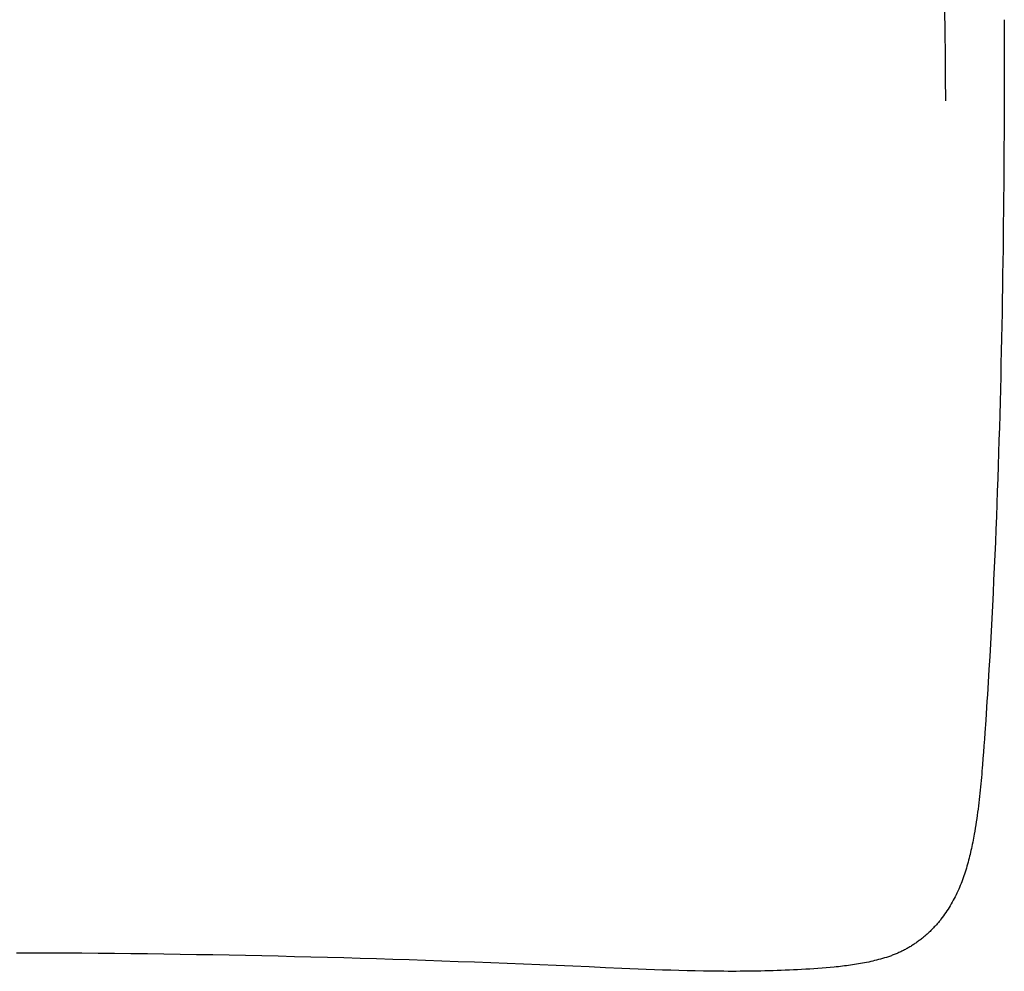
# Model space of a CAD drawing. Header units: millimetres. Extents: x 6161 to 8965, y -9035 to -5431.
# Tile 226 of 256: x 6584 to 6611, y -6008 to -5982. Entities that reach past the tile are written whole.
import ezdxf

# ---------------------------------------------------------------- set-up
doc = ezdxf.new("R2010")
doc.units = ezdxf.units.MM
doc.layers.add('Wyposazenie Wew - Urzadzenia Sanitarne', color=6, linetype='Continuous')

# ---------------------------------------------------------------- blocks, each defined once
blk = doc.blocks.new('Umywalka KOŁO_bez barier')
at = {"linetype": 'Continuous'}
for points in [[(-25.878, -28.631), (-25.884, -29.257), (-25.891, -29.884), (-25.897, -30.511), (-25.902, -31.138)], [(-27.514, -28.919), (-27.514, -29.268), (-27.514, -29.617), (-27.514, -29.967), (-27.513, -30.316), (-27.512, -30.665), (-27.511, -31.014), (-27.51, -31.364), (-27.509, -31.713), (-27.507, -32.062), (-27.505, -32.412), (-27.503, -32.761), (-27.5, -33.11), (-27.497, -33.459), (-27.494, -33.809), (-27.491, -34.158), (-27.487, -34.507), (-27.483, -34.857), (-27.479, -35.206), (-27.474, -35.555), (-27.469, -35.904), (-27.463, -36.254), (-27.458, -36.603), (-27.452, -36.952), (-27.445, -37.301), (-27.438, -37.651), (-27.431, -38), (-27.423, -38.349), (-27.415, -38.698), (-27.407, -39.047), (-27.398, -39.397), (-27.389, -39.746), (-27.379, -40.095), (-27.368, -40.444), (-27.358, -40.793), (-27.346, -41.142), (-27.335, -41.491), (-27.323, -41.841), (-27.31, -42.19), (-27.297, -42.539), (-27.283, -42.888), (-27.269, -43.237), (-27.254, -43.586), (-27.238, -43.935), (-27.222, -44.284), (-27.206, -44.632), (-27.189, -44.981), (-27.171, -45.33), (-27.152, -45.679), (-27.133, -46.028), (-27.114, -46.377), (-27.093, -46.725), (-27.072, -47.074), (-27.061, -47.248), (-27.05, -47.423), (-27.039, -47.597), (-27.028, -47.771), (-27.005, -48.12), (-26.981, -48.468), (-26.969, -48.642), (-26.956, -48.817), (-26.944, -48.991), (-26.93, -49.165), (-26.917, -49.339), (-26.91, -49.426), (-26.903, -49.513), (-26.895, -49.6), (-26.888, -49.687), (-26.88, -49.774), (-26.872, -49.861), (-26.863, -49.948), (-26.855, -50.035), (-26.846, -50.122), (-26.836, -50.208), (-26.826, -50.295), (-26.816, -50.382), (-26.806, -50.469), (-26.795, -50.555), (-26.783, -50.642), (-26.772, -50.728), (-26.759, -50.815), (-26.746, -50.901), (-26.733, -50.988), (-26.719, -51.074), (-26.704, -51.16), (-26.689, -51.246), (-26.679, -51.301), (-26.669, -51.356), (-26.659, -51.411), (-26.648, -51.466), (-26.637, -51.521), (-26.625, -51.576), (-26.613, -51.631), (-26.601, -51.686), (-26.589, -51.74), (-26.576, -51.795), (-26.563, -51.849), (-26.549, -51.904), (-26.536, -51.958), (-26.521, -52.012), (-26.506, -52.066), (-26.491, -52.12), (-26.475, -52.174), (-26.459, -52.228), (-26.442, -52.281), (-26.425, -52.334), (-26.407, -52.388), (-26.388, -52.441), (-26.369, -52.493), (-26.35, -52.546), (-26.329, -52.598), (-26.308, -52.65), (-26.287, -52.702), (-26.264, -52.753), (-26.242, -52.804), (-26.218, -52.855), (-26.194, -52.906), (-26.169, -52.956), (-26.143, -53.006), (-26.117, -53.055), (-26.089, -53.105), (-26.062, -53.154), (-26.033, -53.202), (-26.004, -53.25), (-25.974, -53.298), (-25.943, -53.345), (-25.912, -53.391), (-25.88, -53.437), (-25.847, -53.483), (-25.813, -53.528), (-25.779, -53.573), (-25.762, -53.595), (-25.744, -53.617), (-25.726, -53.638), (-25.708, -53.66), (-25.69, -53.681), (-25.672, -53.703), (-25.654, -53.724), (-25.635, -53.745), (-25.616, -53.766), (-25.597, -53.786), (-25.578, -53.807), (-25.558, -53.827), (-25.539, -53.847), (-25.519, -53.867), (-25.499, -53.887), (-25.479, -53.906), (-25.459, -53.926), (-25.439, -53.945), (-25.418, -53.964), (-25.397, -53.983), (-25.376, -54.002), (-25.355, -54.02), (-25.334, -54.039), (-25.313, -54.057), (-25.291, -54.075), (-25.269, -54.092), (-25.248, -54.11), (-25.226, -54.127), (-25.203, -54.144), (-25.181, -54.161), (-25.158, -54.178), (-25.136, -54.195), (-25.113, -54.211), (-25.09, -54.227), (-25.067, -54.243), (-25.044, -54.258), (-25.02, -54.274), (-24.997, -54.289), (-24.973, -54.304), (-24.949, -54.319), (-24.925, -54.333), (-24.901, -54.348), (-24.877, -54.362), (-24.852, -54.375), (-24.828, -54.389), (-24.803, -54.402), (-24.778, -54.415), (-24.753, -54.428), (-24.728, -54.441), (-24.703, -54.453), (-24.678, -54.465), (-24.652, -54.477), (-24.627, -54.489), (-24.601, -54.5), (-24.575, -54.511), (-24.549, -54.522), (-24.524, -54.533), (-24.497, -54.543), (-24.471, -54.554), (-24.445, -54.563), (-24.419, -54.573), (-24.392, -54.583), (-24.339, -54.601), (-24.286, -54.619), (-24.233, -54.635), (-24.179, -54.651), (-24.125, -54.667), (-24.071, -54.681), (-24.017, -54.696), (-23.962, -54.709), (-23.908, -54.722), (-23.853, -54.734), (-23.798, -54.746), (-23.743, -54.757), (-23.688, -54.768), (-23.633, -54.779), (-23.578, -54.789), (-23.523, -54.798), (-23.467, -54.807), (-23.412, -54.816), (-23.357, -54.825), (-23.301, -54.833), (-23.246, -54.841), (-23.19, -54.848), (-23.135, -54.855), (-23.079, -54.862), (-23.023, -54.868), (-22.967, -54.875), (-22.912, -54.88), (-22.856, -54.886), (-22.744, -54.897), (-22.633, -54.907), (-22.521, -54.916), (-22.409, -54.924), (-22.297, -54.932), (-22.186, -54.939), (-22.074, -54.946), (-21.962, -54.952), (-21.85, -54.958), (-21.738, -54.964), (-21.626, -54.969), (-21.514, -54.974), (-21.402, -54.978), (-21.29, -54.982), (-21.178, -54.986), (-21.066, -54.989), (-20.954, -54.992), (-20.842, -54.994), (-20.729, -54.996), (-20.617, -54.998), (-20.505, -54.999), (-20.393, -55), (-20.281, -55.001), (-20.169, -55.002), (-20.057, -55.002), (-19.945, -55.002), (-19.833, -55.001), (-19.721, -55), (-19.608, -54.999), (-19.496, -54.998), (-19.384, -54.997), (-19.272, -54.995), (-19.048, -54.991), (-18.824, -54.986), (-18.6, -54.98), (-18.376, -54.973), (-18.152, -54.966), (-17.928, -54.958), (-17.704, -54.95), (-17.479, -54.941), (-17.255, -54.932), (-17.031, -54.923), (-16.584, -54.903), (-16.136, -54.883), (-15.688, -54.863), (-15.24, -54.844), (-14.792, -54.825), (-14.344, -54.806), (-13.896, -54.788), (-13.448, -54.771), (-12.999, -54.754), (-12.551, -54.737), (-12.103, -54.721), (-11.655, -54.706), (-11.207, -54.691), (-10.759, -54.676), (-10.311, -54.662), (-9.862, -54.649), (-9.414, -54.636), (-8.966, -54.624), (-8.518, -54.612), (-8.07, -54.601), (-7.621, -54.59), (-7.173, -54.58), (-6.725, -54.57), (-6.276, -54.561), (-5.828, -54.553), (-5.38, -54.545), (-4.931, -54.538), (-4.483, -54.531), (-4.035, -54.525), (-3.586, -54.52), (-3.138, -54.515), (-2.69, -54.511), (-2.241, -54.507), (-1.793, -54.504), (-1.345, -54.502), (-0.896, -54.501), (-0.448, -54.5)]]:
    blk.add_lwpolyline(points, dxfattribs=at)

msp = doc.modelspace()

# ---------------------------------------------------------------- block references
at = {"layer": 'Wyposazenie Wew - Urzadzenia Sanitarne', "xscale": -1}
msp.add_blockref('Umywalka KOŁO_bez barier', (6583.642, -5952.817), dxfattribs=at)

doc.saveas('drawing.dxf')
